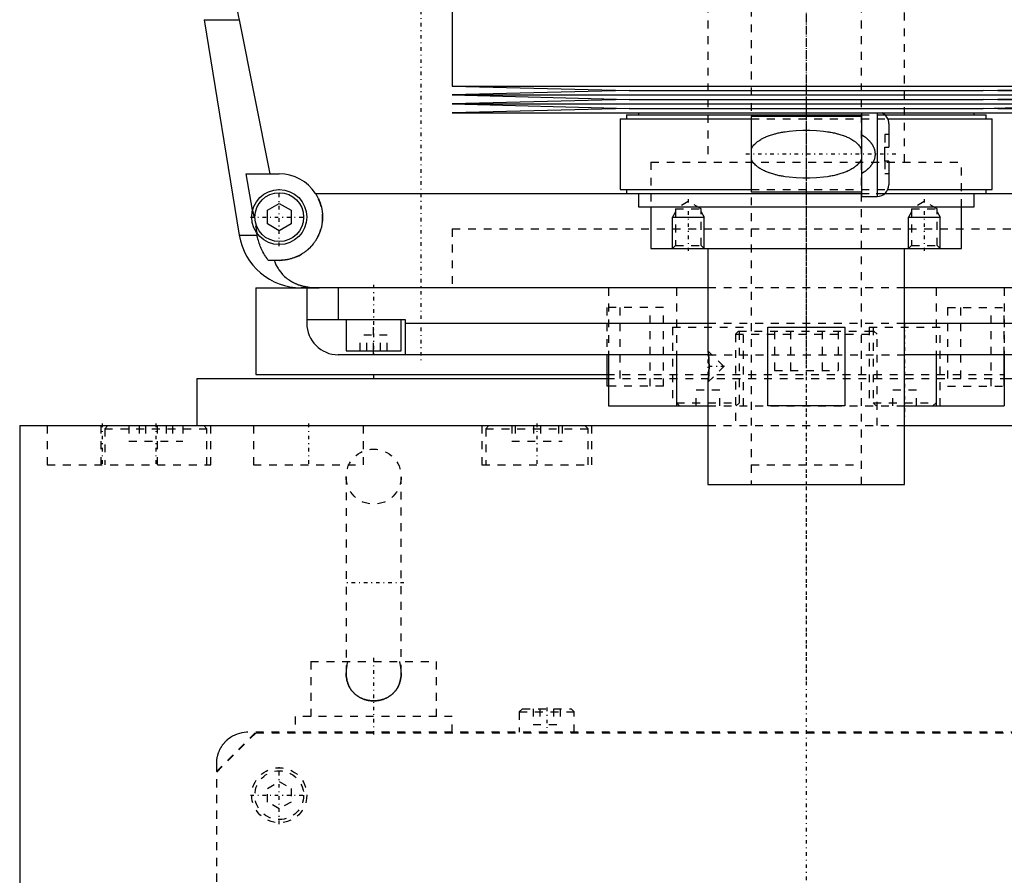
# Model space of a CAD drawing. Extents: x -120 to 120, y -1 to 900.
# Tile 2 of 9: x -100 to 25, y 306 to 415. Entities that reach past the tile are written whole.
import ezdxf

# ---------------------------------------------------------------- set-up
doc = ezdxf.new("R2010")
doc.units = 0
doc.linetypes.add('CENTER', pattern=[1.5, 0.45, -0.5, 0.05, -0.5])
doc.linetypes.add('DASHED', pattern=[2, 1, -1])
for name, color, linetype in [('AM_0', 7, 'CONTINUOUS'), ('AM_10', 7, 'CONTINUOUS'), ('AM_3', 7, 'DASHED'), ('AM_7', 7, 'CENTER')]:
    doc.layers.add(name, color=color, linetype=linetype)

msp = doc.modelspace()

# ---------------------------------------------------------------- linework, layer by layer
at = {"layer": 'AM_0', "color": 7, "linetype": 'CONTINUOUS'}
for p, q in [((-45, 422.75), (-45, 406.17)), ((-76.54, 414.6), (-72.1, 387.22)), ((-76.54, 414.6), (-72.1, 414.6)), ((-72.1, 414.6), (-68.19, 395)), ((-45, 406.17), (-22.5, 405.6)), ((-45, 406.17), (45, 406.17)), ((-22.5, 405.6), (-45, 405.03)), ((-22.5, 405.6), (22.5, 405.6)), ((22.5, 405.6), (45, 406.17)), ((45, 405.03), (22.5, 405.6)), ((-45, 405.03), (-22.5, 404.46)), ((-45, 405.03), (45, 405.03)), ((-22.5, 404.46), (-45, 403.89)), ((-22.5, 404.46), (22.5, 404.46)), ((22.5, 404.46), (45, 405.03)), ((45, 403.89), (22.5, 404.46)), ((-45, 403.89), (-22.5, 403.32)), ((-45, 403.89), (45, 403.89)), ((-22.5, 403.32), (-45, 402.75)), ((-22.5, 403.32), (22.5, 403.32)), ((22.5, 403.32), (45, 403.89)), ((45, 402.75), (22.5, 403.32)), ((-45, 402.75), (45, 402.75)), ((-23.65, 402), (-23.65, 393)), ((-23.65, 402), (-7, 402)), ((-22.85, 402.5), (-22.85, 402)), ((-22.85, 402.5), (7, 402.5)), ((-21.35, 402.75), (-21.35, 402.5)), ((7, 402.3), (-7, 402.3)), ((-7, 402.3), (-7, 392.7)), ((7, 402.75), (7, 392.12)), ((9, 402.75), (9, 392.12)), ((9.99, 402.5), (22.85, 402.5)), ((10.36, 402), (23.65, 402)), ((21.35, 402.5), (21.35, 402.75)), ((22.85, 402), (22.85, 402.5)), ((23.65, 393), (23.65, 402)), ((10.5, 401.37), (10.5, 398.4)), ((10, 396.6), (10, 398.4)), ((10, 398.4), (10.5, 398.4)), ((10.5, 396.6), (10, 396.6)), ((10.5, 396.6), (10.5, 393.62)), ((-71.21, 395), (-67, 395)), ((-70.39, 390.38), (-71.21, 395)), ((-62.39, 392.5), (-9.13, 392.5)), ((-23.65, 393), (-7, 393)), ((-22.85, 393), (-22.85, 392.5)), ((-22.85, 392.5), (7.01, 392.5)), ((-21.35, 392.5), (-21.35, 390.8)), ((-7, 392.7), (7, 392.7)), ((7, 392.12), (9, 392.12)), ((9.99, 392.5), (22.85, 392.5)), ((10.36, 393), (23.65, 393)), ((21.35, 390.8), (21.35, 392.5)), ((21.35, 392.5), (62.39, 392.5)), ((22.85, 392.5), (22.85, 393)), ((-68.5, 390.37), (-67, 391.23)), ((-67, 391.23), (-65.5, 390.37)), ((-21.35, 390.8), (21.35, 390.8)), ((-19.75, 390.8), (-19.75, 385.5)), ((19.75, 385.5), (19.75, 390.8)), ((-68.5, 388.63), (-68.5, 390.37)), ((-65.5, 390.37), (-65.5, 388.63)), ((-67, 387.77), (-68.5, 388.63)), ((-65.5, 388.63), (-67, 387.77)), ((-72.1, 387.22), (-69.82, 387.22)), ((-69.82, 387.22), (-69.87, 387.5)), ((-19.75, 385.5), (19.75, 385.5)), ((-12.5, 385.5), (-12.5, 372.5)), ((12.5, 355.5), (12.5, 385.5)), ((-67, 384), (-68.39, 384)), ((-70, 380.5), (-70, 369.5)), ((-70, 380.5), (-63.57, 380.5)), ((-12.5, 380.5), (-64.2, 380.5)), ((-63.5, 380.5), (-63.5, 376)), ((-59.5, 380.5), (-59.5, 376.5)), ((64.2, 380.5), (12.5, 380.5)), ((-63.5, 376.5), (-51, 376.5)), ((-58.5, 376.5), (-58.5, 372.5)), ((-51.5, 372.5), (-51.5, 376.5)), ((-51, 376.5), (-51, 372)), ((-51, 376), (-12.5, 376)), ((12.5, 376), (51, 376)), ((-4.9, 375.5), (4.9, 375.5)), ((-4.9, 365.5), (-4.9, 375.5)), ((4.9, 375.5), (4.9, 365.5)), ((-12.44, 372), (-59.5, 372)), ((-58.5, 372.5), (-51.5, 372.5)), ((-55, 372), (-55, 372.5)), ((-25.37, 372), (-25.37, 368)), ((-25.16, 372), (-25.16, 365.5)), ((-16.5, 372), (-16.5, 365.5)), ((-12.49, 372.46), (-12.5, 372.5)), ((-12.48, 372.34), (-12.49, 372.41)), ((-12.44, 372.02), (-12.45, 372.14)), ((59.5, 372), (12.5, 372)), ((16.5, 372), (16.5, 365.5)), ((25.16, 372), (25.16, 365.5)), ((25.16, 368), (25.16, 372)), ((-70, 369.5), (-25.39, 369.5)), ((-55, 369.5), (-55, 369)), ((-77.5, 369), (-77.5, 363)), ((-77.5, 369), (-25.37, 369)), ((-12.5, 368.5), (-12.49, 368.54)), ((-12.5, 368.5), (-12.5, 355.5)), ((-12.49, 368.58), (-12.47, 368.71)), ((-12.45, 368.86), (-12.44, 368.98)), ((25.16, 369), (77.5, 369)), ((-25.16, 368), (-25.37, 368)), ((-25.16, 365.5), (-12.5, 365.5)), ((4.9, 365.5), (-4.9, 365.5)), ((12.5, 365.5), (25.16, 365.5)), ((-100, 363), (-100, 25)), ((-100, 363), (-12.51, 363)), ((12.51, 363), (100, 363)), ((-12.5, 355.5), (12.5, 355.5))]:
    msp.add_line(p, q, dxfattribs=at)
for points in [[(-72.97, 426.46, 0), (-72.99, 426.13, 0), (-73.01, 425.49, 0), (-73.02, 424.84, 0), (-73.02, 424.53, 0), (-73.02, 424.21, 0), (-73.02, 423.57, 0), (-73, 422.93, 0), (-72.98, 422.28, 0), (-72.96, 421.63, 0), (-72.92, 420.97, 0), (-72.9, 420.64, 0), (-72.87, 420.31, 0), (-72.82, 419.65, 0), (-72.75, 418.98, 0), (-72.68, 418.31, 0), (-72.59, 417.64, 0), (-72.5, 416.96, 0), (-72.45, 416.62, 0), (-72.4, 416.29, 0), (-72.29, 415.61, 0), (-72.17, 414.94, 0), (-72.1, 414.6, 0)], [(-62.39, 392.5, 0), (-62.36, 392.45, 0), (-62.3, 392.35, 0), (-62.24, 392.26, 0), (-62.21, 392.21, 0), (-62.18, 392.16, 0), (-62.13, 392.05, 0), (-62.08, 391.95, 0), (-62.03, 391.85, 0), (-61.98, 391.74, 0), (-61.93, 391.64, 0), (-61.91, 391.59, 0), (-61.89, 391.53, 0), (-61.85, 391.43, 0), (-61.81, 391.32, 0), (-61.77, 391.21, 0), (-61.74, 391.1, 0), (-61.71, 390.99, 0), (-61.69, 390.94, 0), (-61.68, 390.88, 0), (-61.65, 390.77, 0), (-61.62, 390.66, 0), (-61.61, 390.61, 0), (-61.6, 390.55, 0), (-61.58, 390.44, 0), (-61.56, 390.34, 0), (-61.56, 390.28, 0), (-61.55, 390.23, 0), (-61.53, 390.12, 0), (-61.52, 390.01, 0), (-61.51, 389.9, 0), (-61.51, 389.79, 0), (-61.5, 389.69, 0), (-61.5, 389.63, 0), (-61.5, 389.58, 0), (-61.5, 389.48, 0), (-61.5, 389.37, 0), (-61.5, 389.27, 0), (-61.51, 389.16, 0), (-61.52, 389.05, 0), (-61.52, 389, 0), (-61.53, 388.95, 0), (-61.54, 388.84, 0), (-61.55, 388.74, 0), (-61.57, 388.63, 0), (-61.59, 388.53, 0), (-61.61, 388.42, 0), (-61.62, 388.37, 0), (-61.63, 388.31, 0), (-61.65, 388.21, 0), (-61.68, 388.1, 0), (-61.71, 388, 0), (-61.74, 387.9, 0), (-61.77, 387.79, 0), (-61.79, 387.74, 0), (-61.81, 387.69, 0), (-61.84, 387.59, 0), (-61.88, 387.49, 0), (-61.92, 387.39, 0), (-61.96, 387.29, 0), (-62.01, 387.19, 0), (-62.03, 387.14, 0), (-62.05, 387.1, 0), (-62.1, 387, 0), (-62.15, 386.9, 0), (-62.18, 386.86, 0), (-62.2, 386.81, 0), (-62.26, 386.72, 0), (-62.31, 386.63, 0), (-62.34, 386.58, 0), (-62.37, 386.54, 0), (-62.43, 386.45, 0), (-62.49, 386.36, 0), (-62.55, 386.27, 0), (-62.61, 386.19, 0), (-62.67, 386.1, 0), (-62.71, 386.06, 0), (-62.74, 386.02, 0), (-62.81, 385.94, 0), (-62.87, 385.86, 0), (-62.94, 385.79, 0), (-63.01, 385.71, 0), (-63.09, 385.64, 0), (-63.12, 385.6, 0), (-63.16, 385.56, 0), (-63.23, 385.49, 0), (-63.31, 385.42, 0), (-63.38, 385.36, 0), (-63.46, 385.29, 0), (-63.55, 385.22, 0), (-63.59, 385.19, 0), (-63.63, 385.15, 0), (-63.71, 385.09, 0), (-63.8, 385.03, 0), (-63.89, 384.96, 0), (-63.98, 384.9, 0), (-64.07, 384.85, 0), (-64.12, 384.82, 0), (-64.16, 384.79, 0), (-64.26, 384.73, 0), (-64.36, 384.68, 0), (-64.45, 384.63, 0), (-64.55, 384.57, 0), (-64.65, 384.53, 0), (-64.7, 384.5, 0), (-64.76, 384.48, 0), (-64.86, 384.43, 0), (-64.96, 384.39, 0), (-65.02, 384.37, 0), (-65.07, 384.35, 0), (-65.17, 384.31, 0), (-65.28, 384.28, 0), (-65.34, 384.26, 0), (-65.39, 384.24, 0), (-65.5, 384.21, 0), (-65.61, 384.18, 0), (-65.72, 384.15, 0), (-65.83, 384.13, 0), (-65.94, 384.1, 0), (-66, 384.09, 0), (-66.05, 384.08, 0), (-66.16, 384.06, 0), (-66.27, 384.05, 0), (-66.39, 384.03, 0), (-66.5, 384.02, 0), (-66.61, 384.01, 0), (-66.67, 384.01, 0), (-66.72, 384.01, 0), (-66.83, 384, 0), (-66.94, 384, 0), (-67, 384, 0)], [(-68.39, 384, 0), (-68.45, 384.08, 0), (-68.56, 384.23, 0), (-68.67, 384.39, 0), (-68.72, 384.47, 0), (-68.77, 384.55, 0), (-68.88, 384.72, 0), (-68.98, 384.89, 0), (-69.07, 385.07, 0), (-69.17, 385.25, 0), (-69.26, 385.43, 0), (-69.3, 385.53, 0), (-69.34, 385.62, 0), (-69.42, 385.81, 0), (-69.49, 385.99, 0), (-69.55, 386.17, 0), (-69.61, 386.35, 0), (-69.66, 386.54, 0), (-69.69, 386.63, 0), (-69.71, 386.73, 0), (-69.76, 386.92, 0), (-69.8, 387.12, 0), (-69.82, 387.22, 0)], [(-67.64, 384, 0), (-67.57, 383.81, 0), (-67.42, 383.45, 0), (-67.24, 383.11, 0), (-67.14, 382.95, 0), (-67.04, 382.79, 0), (-66.82, 382.49, 0), (-66.59, 382.22, 0), (-66.32, 381.96, 0), (-66.16, 381.81, 0), (-66.11, 381.77, 0), (-66.07, 381.73, 0), (-66.04, 381.71, 0), (-66.02, 381.69, 0), (-65.97, 381.66, 0), (-65.92, 381.62, 0), (-65.87, 381.58, 0), (-65.81, 381.55, 0), (-65.76, 381.51, 0), (-65.73, 381.49, 0), (-65.71, 381.47, 0), (-65.65, 381.44, 0), (-65.6, 381.4, 0), (-65.57, 381.39, 0), (-65.54, 381.37, 0), (-65.49, 381.34, 0), (-65.43, 381.31, 0), (-65.4, 381.29, 0), (-65.38, 381.27, 0), (-65.32, 381.24, 0), (-65.26, 381.21, 0), (-65.2, 381.18, 0), (-65.14, 381.15, 0), (-65.08, 381.12, 0), (-65.05, 381.11, 0), (-65.02, 381.09, 0), (-64.96, 381.07, 0), (-64.9, 381.04, 0), (-64.83, 381.01, 0), (-64.77, 380.99, 0), (-64.71, 380.96, 0), (-64.68, 380.95, 0), (-64.64, 380.94, 0), (-64.58, 380.91, 0), (-64.52, 380.89, 0), (-64.45, 380.87, 0), (-64.39, 380.85, 0), (-64.32, 380.83, 0), (-64.29, 380.82, 0), (-64.25, 380.81, 0), (-64.19, 380.79, 0), (-64.12, 380.77, 0), (-64.05, 380.75, 0), (-63.98, 380.73, 0), (-63.92, 380.72, 0), (-63.88, 380.71, 0), (-63.85, 380.7, 0), (-63.78, 380.69, 0), (-63.71, 380.67, 0), (-63.64, 380.66, 0), (-63.57, 380.64, 0), (-63.5, 380.63, 0), (-63.46, 380.62, 0), (-63.43, 380.62, 0), (-63.36, 380.61, 0), (-63.28, 380.59, 0), (-63.25, 380.59, 0), (-63.21, 380.58, 0), (-63.14, 380.57, 0), (-63.07, 380.57, 0), (-63.03, 380.56, 0), (-62.99, 380.56, 0), (-62.92, 380.55, 0), (-62.85, 380.54, 0), (-62.77, 380.54, 0), (-62.7, 380.53, 0), (-62.63, 380.52, 0), (-62.59, 380.52, 0), (-62.55, 380.52, 0), (-62.48, 380.51, 0), (-62.41, 380.51, 0), (-62.15, 380.5, 0), (-61.92, 380.5, 0)], [(-12.5, 372.5, 0), (-12.5, 372.5, 0), (-12.5, 372.5, 0), (-12.5, 372.49, 0), (-12.5, 372.49, 0), (-12.5, 372.49, 0), (-12.5, 372.48, 0), (-12.5, 372.47, 0), (-12.49, 372.46, 0), (-12.49, 372.45, 0), (-12.49, 372.44, 0), (-12.49, 372.43, 0), (-12.49, 372.42, 0), (-12.49, 372.4, 0), (-12.48, 372.38, 0), (-12.48, 372.36, 0), (-12.48, 372.34, 0), (-12.48, 372.31, 0), (-12.47, 372.3, 0), (-12.47, 372.29, 0), (-12.47, 372.26, 0), (-12.47, 372.23, 0), (-12.46, 372.22, 0), (-12.46, 372.2, 0), (-12.46, 372.17, 0), (-12.45, 372.13, 0), (-12.45, 372.12, 0), (-12.45, 372.1, 0), (-12.45, 372.06, 0), (-12.44, 372.03, 0), (-12.44, 371.99, 0), (-12.43, 371.95, 0), (-12.43, 371.91, 0), (-12.43, 371.89, 0), (-12.43, 371.87, 0), (-12.42, 371.83, 0), (-12.42, 371.79, 0), (-12.41, 371.74, 0), (-12.41, 371.7, 0), (-12.41, 371.65, 0), (-12.41, 371.63, 0), (-12.4, 371.6, 0), (-12.4, 371.56, 0), (-12.4, 371.51, 0), (-12.39, 371.46, 0), (-12.39, 371.4, 0), (-12.39, 371.35, 0), (-12.38, 371.33, 0), (-12.38, 371.3, 0), (-12.38, 371.25, 0), (-12.38, 371.19, 0), (-12.38, 371.14, 0), (-12.37, 371.08, 0), (-12.37, 371.03, 0), (-12.37, 371, 0), (-12.37, 370.97, 0), (-12.37, 370.91, 0), (-12.37, 370.86, 0), (-12.36, 370.8, 0), (-12.36, 370.75, 0), (-12.36, 370.69, 0), (-12.36, 370.66, 0), (-12.36, 370.64, 0), (-12.36, 370.58, 0), (-12.36, 370.53, 0), (-12.36, 370.5, 0), (-12.36, 370.47, 0), (-12.36, 370.42, 0), (-12.36, 370.36, 0), (-12.36, 370.34, 0), (-12.36, 370.31, 0), (-12.36, 370.25, 0), (-12.36, 370.2, 0), (-12.37, 370.14, 0), (-12.37, 370.08, 0), (-12.37, 370.03, 0), (-12.37, 370, 0), (-12.37, 369.97, 0), (-12.37, 369.92, 0), (-12.38, 369.86, 0), (-12.38, 369.81, 0), (-12.38, 369.75, 0), (-12.38, 369.7, 0), (-12.38, 369.67, 0), (-12.39, 369.65, 0), (-12.39, 369.59, 0), (-12.39, 369.54, 0), (-12.4, 369.49, 0), (-12.4, 369.44, 0), (-12.4, 369.39, 0), (-12.41, 369.37, 0), (-12.41, 369.35, 0), (-12.41, 369.3, 0), (-12.41, 369.26, 0), (-12.42, 369.21, 0), (-12.42, 369.17, 0), (-12.43, 369.13, 0), (-12.43, 369.11, 0), (-12.43, 369.09, 0), (-12.43, 369.05, 0), (-12.44, 369.01, 0), (-12.44, 368.97, 0), (-12.45, 368.94, 0), (-12.45, 368.9, 0), (-12.45, 368.88, 0), (-12.45, 368.87, 0), (-12.46, 368.83, 0), (-12.46, 368.8, 0), (-12.46, 368.78, 0), (-12.47, 368.77, 0), (-12.47, 368.74, 0), (-12.47, 368.71, 0), (-12.47, 368.7, 0), (-12.48, 368.69, 0), (-12.48, 368.66, 0), (-12.48, 368.64, 0), (-12.48, 368.62, 0), (-12.49, 368.6, 0), (-12.49, 368.58, 0), (-12.49, 368.57, 0), (-12.49, 368.56, 0), (-12.49, 368.55, 0), (-12.49, 368.54, 0), (-12.5, 368.53, 0), (-12.5, 368.52, 0), (-12.5, 368.51, 0), (-12.5, 368.51, 0), (-12.5, 368.51, 0), (-12.5, 368.5, 0), (-12.5, 368.5, 0), (-12.5, 368.5, 0)]]:
    msp.add_polyline3d(points, dxfattribs=at)
for radius in [3.5, 3.1]:
    msp.add_circle((-67, 389.5), radius, dxfattribs=at)
for centre, radius, start, end in [((9, 401.37), 1.5, 0, 66.4435), ((-67, 389.5), 5.5, 33.0557, 90), ((9, 393.62), 1.5, 270, 0), ((-64.2, 388.5), 8, 189.225, 270), ((-59.5, 376), 4, 180, 270)]:
    msp.add_arc(centre, radius, start, end, dxfattribs=at)
at = {"layer": 'AM_10', "color": 7, "linetype": 'CONTINUOUS'}
for p, q in [((-16.62, 390.16), (-17, 389.5)), ((-17, 385.5), (-17, 389.5)), ((-17, 389.5), (-13, 389.5)), ((-13.38, 390.16), (-13, 389.5)), ((-13, 385.5), (-13, 389.5)), ((13.38, 390.16), (13, 389.5)), ((13, 385.5), (13, 389.5)), ((13, 389.5), (17, 389.5)), ((16.62, 390.16), (17, 389.5)), ((17, 385.5), (17, 389.5))]:
    msp.add_line(p, q, dxfattribs=at)
at = {"layer": 'AM_3', "color": 6, "linetype": 'DASHED'}
for p, q in [((-7, 874), (-7, 355.5)), ((7, 355.5), (7, 874)), ((-12.5, 858.5), (-12.5, 396.5)), ((12.5, 396.5), (12.5, 858.5)), ((-7, 402), (10.36, 402)), ((7, 402.5), (9.99, 402.5)), ((10, 400), (10, 398.4)), ((10.5, 400), (10, 400)), ((-19.75, 396.5), (19.75, 396.5)), ((-19.75, 396.5), (-19.75, 390.8)), ((-19.75, 396.5), (0, 396.5)), ((10, 396.6), (10, 395)), ((19.75, 390.8), (19.75, 396.5)), ((10.5, 395), (10, 395)), ((-9.13, 392.5), (21.35, 392.5)), ((-7, 393), (10.36, 393)), ((7.01, 392.5), (9.99, 392.5)), ((-15, 391.5), (-16.62, 390.56)), ((-16.62, 390.56), (-16.62, 385.88)), ((-16.62, 390.56), (-13.38, 390.56)), ((-13.38, 390.56), (-15, 391.5)), ((-13.38, 385.88), (-13.38, 390.56)), ((15, 391.5), (13.38, 390.56)), ((13.38, 390.56), (13.38, 385.88)), ((13.38, 390.56), (16.62, 390.56)), ((16.62, 390.56), (15, 391.5)), ((16.62, 385.88), (16.62, 390.56)), ((-70.39, 390.38), (-69.87, 387.5)), ((-45, 388), (-45, 380.5)), ((-45, 388), (45, 388)), ((-45, 388), (-45, 380.5)), ((-45, 388), (45, 388)), ((-16.62, 385.88), (-17, 385.5)), ((-16.62, 385.88), (-13.38, 385.88)), ((-13, 385.5), (-13.38, 385.88)), ((13.38, 385.88), (13, 385.5)), ((13.38, 385.88), (16.62, 385.88)), ((17, 385.5), (16.62, 385.88)), ((-63.57, 380.5), (-61.92, 380.5)), ((-25.16, 380.5), (-25.16, 372)), ((-16.5, 380.5), (-16.5, 372)), ((12.5, 380.5), (-12.5, 380.5)), ((16.5, 380.5), (16.5, 372)), ((25.16, 380.5), (25.16, 372)), ((-25.37, 378), (-25.37, 372)), ((-18.16, 378), (-25.37, 378)), ((-23.71, 378), (-23.71, 368)), ((-19.83, 368), (-19.83, 378)), ((-18.16, 368), (-18.16, 378)), ((17.95, 378), (17.95, 368)), ((17.95, 378), (25.16, 378)), ((19.62, 378), (19.62, 368)), ((23.5, 368), (23.5, 378)), ((25.16, 372), (25.16, 378)), ((-55, 372.5), (-55, 376.5)), ((-12.5, 376), (12.5, 376)), ((-56.73, 372.5), (-56.73, 374.5)), ((-53.27, 374.5), (-56.73, 374.5)), ((-55.87, 372.5), (-55.87, 374.5)), ((-54.13, 372.5), (-54.13, 374.5)), ((-53.27, 372.5), (-53.27, 374.5)), ((-17, 375.5), (-17, 365.5)), ((-17, 375.5), (-8, 375.5)), ((-8.6, 375), (-9, 374.6)), ((-9, 374.6), (-9, 363)), ((-9, 374.6), (9, 374.6)), ((-8.6, 375), (8.6, 375)), ((-8.5, 365.9), (-8.5, 375.5)), ((-8, 365.5), (-8, 375.5)), ((-4.04, 375), (-4.04, 370)), ((-2.02, 375), (-2.02, 370)), ((2.02, 375), (2.02, 370)), ((4.04, 375), (4.04, 370)), ((8, 375.5), (8, 365.5)), ((8, 375.5), (17, 375.5)), ((8.5, 375.5), (8.5, 365.9)), ((9, 374.6), (8.6, 375)), ((9, 363), (9, 374.6)), ((17, 365.5), (17, 375.5)), ((-10.5, 370.5), (-12.5, 372.5)), ((-12.49, 372.41), (-12.49, 372.46)), ((-12.45, 372.14), (-12.48, 372.34)), ((-12.44, 372), (12.5, 372)), ((-25.39, 369.5), (25.18, 369.5)), ((-12.5, 368.5), (-10.5, 370.5)), ((-4.04, 370), (4.04, 370)), ((-25.37, 369), (25.16, 369)), ((-12.49, 368.54), (-12.49, 368.58)), ((-12.47, 368.71), (-12.45, 368.86)), ((-18.16, 368), (-25.16, 368)), ((-14, 365.5), (-14, 367.5)), ((-11, 367.5), (-14, 367.5)), ((-11, 365.5), (-11, 367.5)), ((11, 365.5), (11, 367.5)), ((14, 367.5), (11, 367.5)), ((14, 365.5), (14, 367.5)), ((17.95, 368), (25.16, 368)), ((-16.5, 365.9), (-16.1, 365.5)), ((-16.5, 365.9), (-8.5, 365.9)), ((-8.9, 365.5), (-8.5, 365.9)), ((8.5, 365.9), (8.9, 365.5)), ((8.5, 365.9), (16.5, 365.9)), ((16.1, 365.5), (16.5, 365.9)), ((-12.5, 365.5), (12.5, 365.5)), ((-96.5, 363), (-96.5, 358)), ((-89.69, 363), (-89.69, 358)), ((-88.79, 363), (-89.19, 362.6)), ((-89.19, 362.6), (-89.19, 358)), ((-89.19, 362.6), (-76.19, 362.6)), ((-86.12, 363), (-86.12, 361)), ((-84.8, 363), (-84.8, 361)), ((-84.01, 363), (-84.01, 361)), ((-82.5, 358), (-82.5, 363)), ((-81.36, 363), (-81.36, 361)), ((-80.58, 363), (-80.58, 361)), ((-79.25, 363), (-79.25, 361)), ((-76.19, 362.6), (-76.59, 363)), ((-76.19, 358), (-76.19, 362.6)), ((-75.69, 358), (-75.69, 363)), ((-70.29, 363), (-70.29, 358)), ((-56.29, 358), (-56.29, 363)), ((-41.25, 363), (-41.25, 358)), ((-40.35, 363), (-40.75, 362.6)), ((-40.75, 362.6), (-40.75, 358)), ((-40.75, 362.6), (-27.75, 362.6)), ((-37.45, 363), (-37.45, 361)), ((-37, 363), (-37, 361)), ((-34.7, 363), (-34.7, 361)), ((-33.8, 363), (-33.8, 361)), ((-31.5, 363), (-31.5, 361)), ((-31.05, 363), (-31.05, 361)), ((-27.75, 362.6), (-28.15, 363)), ((-27.75, 358), (-27.75, 362.6)), ((-27.25, 358), (-27.25, 363)), ((-12.51, 363), (12.51, 363)), ((-86.12, 361), (-79.25, 361)), ((-37.45, 361), (-31.05, 361)), ((-96.5, 358), (-75.69, 358)), ((-70.29, 358), (-56.29, 358)), ((-41.25, 358), (-27.25, 358)), ((-7, 358), (7, 358)), ((-58.5, 356.5), (-58.5, 331.58)), ((-51.5, 331.58), (-51.5, 356.5)), ((-63, 333), (-63, 326)), ((-63, 333), (-47, 333)), ((-47, 326), (-47, 333)), ((-36.1, 327), (-36.5, 326.6)), ((-36.1, 327), (-29.9, 327)), ((-34.73, 327), (-34.73, 325)), ((-33.87, 327), (-33.87, 325)), ((-32.13, 327), (-32.13, 325)), ((-31.27, 327), (-31.27, 325)), ((-29.5, 326.6), (-29.9, 327)), ((-45, 326), (-65, 326)), ((-65, 326), (-65, 324)), ((-45, 324), (-45, 326)), ((-36.5, 326.6), (-36.5, 324)), ((-36.5, 326.6), (-29.5, 326.6)), ((-29.5, 324), (-29.5, 326.6)), ((-34.73, 325), (-31.27, 325)), ((-75, 319), (-70, 324)), ((-74.95, 318.95), (-69.95, 323.95)), ((71, 324), (-71, 324)), ((-69.95, 323.95), (69.95, 323.95)), ((-75, 320), (-75, 8)), ((-74.95, 13.05), (-74.95, 318.95)), ((-68.5, 316.87), (-67, 317.73)), ((-68.5, 315.13), (-68.5, 316.87)), ((-67, 317.73), (-65.5, 316.87)), ((-65.5, 316.87), (-65.5, 315.13)), ((-67, 314.27), (-68.5, 315.13)), ((-65.5, 315.13), (-67, 314.27))]:
    msp.add_line(p, q, dxfattribs=at)
for points in [[(-7, 398.12, 0), (-7, 398.13, 0), (-6.99, 398.15, 0), (-6.98, 398.18, 0), (-6.97, 398.19, 0), (-6.96, 398.2, 0), (-6.95, 398.22, 0), (-6.94, 398.24, 0), (-6.93, 398.27, 0), (-6.92, 398.29, 0), (-6.91, 398.31, 0), (-6.9, 398.32, 0), (-6.9, 398.33, 0), (-6.88, 398.35, 0), (-6.87, 398.37, 0), (-6.82, 398.45, 0), (-6.78, 398.51, 0), (-6.74, 398.57, 0), (-6.65, 398.68, 0), (-6.55, 398.78, 0), (-6.45, 398.88, 0), (-6.35, 398.97, 0), (-6.25, 399.06, 0), (-6.19, 399.1, 0), (-6.14, 399.14, 0), (-6.03, 399.22, 0), (-5.91, 399.3, 0), (-5.8, 399.37, 0), (-5.68, 399.44, 0), (-5.56, 399.5, 0), (-5.5, 399.53, 0), (-5.44, 399.56, 0), (-5.32, 399.62, 0), (-5.19, 399.68, 0), (-5.13, 399.71, 0), (-5.06, 399.73, 0), (-4.94, 399.79, 0), (-4.81, 399.84, 0), (-4.74, 399.86, 0), (-4.67, 399.88, 0), (-4.54, 399.93, 0), (-4.41, 399.97, 0), (-4.27, 400.01, 0), (-4.13, 400.05, 0), (-3.99, 400.09, 0), (-3.92, 400.11, 0), (-3.85, 400.13, 0), (-3.71, 400.16, 0), (-3.57, 400.2, 0), (-3.43, 400.23, 0), (-3.28, 400.26, 0), (-3.14, 400.29, 0), (-3.07, 400.3, 0), (-2.99, 400.31, 0), (-2.85, 400.34, 0), (-2.7, 400.36, 0), (-2.19, 400.43, 0), (-1.3, 400.51, 0), (-0.43, 400.55, 0), (0, 400.56, 0), (0.43, 400.55, 0), (1.3, 400.51, 0), (2.19, 400.43, 0), (2.7, 400.36, 0), (2.85, 400.34, 0), (2.99, 400.31, 0), (3.07, 400.3, 0), (3.14, 400.29, 0), (3.28, 400.26, 0), (3.43, 400.23, 0), (3.57, 400.2, 0), (3.71, 400.16, 0), (3.85, 400.13, 0), (3.92, 400.11, 0), (3.99, 400.09, 0), (4.13, 400.05, 0), (4.27, 400.01, 0), (4.41, 399.97, 0), (4.54, 399.93, 0), (4.67, 399.88, 0), (4.74, 399.86, 0), (4.81, 399.84, 0), (4.94, 399.79, 0), (5.06, 399.73, 0), (5.13, 399.71, 0), (5.19, 399.68, 0), (5.32, 399.62, 0), (5.44, 399.56, 0), (5.5, 399.53, 0), (5.56, 399.5, 0), (5.68, 399.44, 0), (5.8, 399.37, 0), (5.91, 399.3, 0), (6.03, 399.22, 0), (6.14, 399.14, 0), (6.19, 399.1, 0), (6.25, 399.06, 0), (6.35, 398.97, 0), (6.45, 398.88, 0), (6.55, 398.78, 0), (6.65, 398.68, 0), (6.74, 398.57, 0), (6.78, 398.51, 0), (6.82, 398.45, 0), (6.87, 398.37, 0), (6.88, 398.35, 0), (6.9, 398.33, 0), (6.9, 398.32, 0), (6.91, 398.31, 0), (6.92, 398.29, 0), (6.93, 398.27, 0), (6.94, 398.24, 0), (6.95, 398.22, 0), (6.96, 398.2, 0), (6.97, 398.19, 0), (6.98, 398.18, 0), (6.99, 398.15, 0), (7, 398.13, 0), (7, 398.12, 0)], [(7, 400, 0), (7.15, 399.9, 0), (7.33, 399.79, 0), (7.38, 399.75, 0), (7.42, 399.72, 0), (7.45, 399.7, 0), (7.47, 399.68, 0), (7.52, 399.65, 0), (7.57, 399.61, 0), (7.61, 399.57, 0), (7.66, 399.54, 0), (7.7, 399.5, 0), (7.72, 399.48, 0), (7.75, 399.46, 0), (7.79, 399.42, 0), (7.83, 399.38, 0), (7.85, 399.36, 0), (7.88, 399.34, 0), (7.92, 399.3, 0), (7.96, 399.26, 0), (7.98, 399.24, 0), (8, 399.22, 0), (8.04, 399.18, 0), (8.07, 399.13, 0), (8.11, 399.09, 0), (8.15, 399.05, 0), (8.18, 399, 0), (8.2, 398.98, 0), (8.22, 398.96, 0), (8.25, 398.91, 0), (8.28, 398.87, 0), (8.32, 398.82, 0), (8.35, 398.77, 0), (8.38, 398.72, 0), (8.39, 398.7, 0), (8.41, 398.67, 0), (8.44, 398.62, 0), (8.47, 398.57, 0), (8.5, 398.51, 0), (8.52, 398.46, 0), (8.55, 398.4, 0), (8.56, 398.38, 0), (8.57, 398.35, 0), (8.59, 398.29, 0), (8.61, 398.23, 0), (8.63, 398.18, 0), (8.65, 398.12, 0), (8.67, 398.06, 0), (8.68, 398.03, 0), (8.68, 398, 0), (8.7, 397.94, 0), (8.71, 397.88, 0), (8.72, 397.82, 0), (8.73, 397.76, 0), (8.73, 397.7, 0), (8.73, 397.67, 0), (8.74, 397.65, 0), (8.74, 397.59, 0), (8.74, 397.53, 0), (8.74, 397.5, 0), (8.74, 397.47, 0), (8.74, 397.41, 0), (8.74, 397.35, 0), (8.73, 397.33, 0), (8.73, 397.3, 0), (8.73, 397.24, 0), (8.72, 397.18, 0), (8.71, 397.12, 0), (8.7, 397.06, 0), (8.68, 397, 0), (8.68, 396.97, 0), (8.67, 396.94, 0), (8.65, 396.88, 0), (8.63, 396.82, 0), (8.61, 396.77, 0), (8.59, 396.71, 0), (8.57, 396.65, 0), (8.56, 396.62, 0), (8.55, 396.6, 0), (8.52, 396.54, 0), (8.5, 396.49, 0), (8.47, 396.43, 0), (8.44, 396.38, 0), (8.41, 396.33, 0), (8.39, 396.3, 0), (8.38, 396.28, 0), (8.35, 396.23, 0), (8.32, 396.18, 0), (8.28, 396.13, 0), (8.25, 396.09, 0), (8.22, 396.04, 0), (8.2, 396.02, 0), (8.18, 396, 0), (8.15, 395.95, 0), (8.11, 395.91, 0), (8.07, 395.87, 0), (8.04, 395.82, 0), (8, 395.78, 0), (7.98, 395.76, 0), (7.96, 395.74, 0), (7.92, 395.7, 0), (7.88, 395.66, 0), (7.85, 395.64, 0), (7.83, 395.62, 0), (7.79, 395.58, 0), (7.75, 395.54, 0), (7.72, 395.52, 0), (7.7, 395.5, 0), (7.66, 395.46, 0), (7.61, 395.43, 0), (7.57, 395.39, 0), (7.52, 395.35, 0), (7.47, 395.32, 0), (7.45, 395.3, 0), (7.42, 395.28, 0), (7.38, 395.25, 0), (7.33, 395.21, 0), (7.15, 395.1, 0), (7, 395, 0)], [(7, 396.88, 0), (7, 396.87, 0), (6.99, 396.85, 0), (6.98, 396.82, 0), (6.97, 396.81, 0), (6.96, 396.8, 0), (6.95, 396.78, 0), (6.94, 396.76, 0), (6.93, 396.73, 0), (6.92, 396.71, 0), (6.91, 396.69, 0), (6.9, 396.68, 0), (6.9, 396.67, 0), (6.88, 396.65, 0), (6.87, 396.63, 0), (6.82, 396.55, 0), (6.78, 396.49, 0), (6.74, 396.43, 0), (6.65, 396.32, 0), (6.55, 396.22, 0), (6.45, 396.12, 0), (6.35, 396.03, 0), (6.25, 395.94, 0), (6.19, 395.9, 0), (6.14, 395.86, 0), (6.03, 395.78, 0), (5.91, 395.7, 0), (5.8, 395.63, 0), (5.68, 395.56, 0), (5.56, 395.5, 0), (5.5, 395.47, 0), (5.44, 395.44, 0), (5.32, 395.38, 0), (5.19, 395.32, 0), (5.13, 395.29, 0), (5.06, 395.27, 0), (4.94, 395.21, 0), (4.81, 395.16, 0), (4.74, 395.14, 0), (4.67, 395.12, 0), (4.54, 395.07, 0), (4.41, 395.03, 0), (4.27, 394.99, 0), (4.13, 394.95, 0), (3.99, 394.91, 0), (3.92, 394.89, 0), (3.85, 394.87, 0), (3.71, 394.84, 0), (3.57, 394.8, 0), (3.43, 394.77, 0), (3.28, 394.74, 0), (3.14, 394.71, 0), (3.07, 394.7, 0), (2.99, 394.69, 0), (2.85, 394.66, 0), (2.7, 394.64, 0), (2.19, 394.57, 0), (1.3, 394.49, 0), (0.43, 394.45, 0), (0, 394.44, 0), (-0.43, 394.45, 0), (-1.3, 394.49, 0), (-2.19, 394.57, 0), (-2.7, 394.64, 0), (-2.85, 394.66, 0), (-2.99, 394.69, 0), (-3.07, 394.7, 0), (-3.14, 394.71, 0), (-3.28, 394.74, 0), (-3.43, 394.77, 0), (-3.57, 394.8, 0), (-3.71, 394.84, 0), (-3.85, 394.87, 0), (-3.92, 394.89, 0), (-3.99, 394.91, 0), (-4.13, 394.95, 0), (-4.27, 394.99, 0), (-4.41, 395.03, 0), (-4.54, 395.07, 0), (-4.67, 395.12, 0), (-4.74, 395.14, 0), (-4.81, 395.16, 0), (-4.94, 395.21, 0), (-5.06, 395.27, 0), (-5.13, 395.29, 0), (-5.19, 395.32, 0), (-5.32, 395.38, 0), (-5.44, 395.44, 0), (-5.5, 395.47, 0), (-5.56, 395.5, 0), (-5.68, 395.56, 0), (-5.8, 395.63, 0), (-5.91, 395.7, 0), (-6.03, 395.78, 0), (-6.14, 395.86, 0), (-6.19, 395.9, 0), (-6.25, 395.94, 0), (-6.35, 396.03, 0), (-6.45, 396.12, 0), (-6.55, 396.22, 0), (-6.65, 396.32, 0), (-6.74, 396.43, 0), (-6.78, 396.49, 0), (-6.82, 396.55, 0), (-6.87, 396.63, 0), (-6.88, 396.65, 0), (-6.9, 396.67, 0), (-6.9, 396.68, 0), (-6.91, 396.69, 0), (-6.92, 396.71, 0), (-6.93, 396.73, 0), (-6.94, 396.76, 0), (-6.95, 396.78, 0), (-6.96, 396.8, 0), (-6.97, 396.81, 0), (-6.98, 396.82, 0), (-6.99, 396.85, 0), (-7, 396.87, 0), (-7, 396.88, 0)], [(-12.44, 368.98, 0), (-12.44, 368.99, 0), (-12.44, 369.01, 0), (-12.44, 369.03, 0), (-12.44, 369.04, 0), (-12.43, 369.05, 0), (-12.43, 369.07, 0), (-12.43, 369.1, 0), (-12.43, 369.12, 0), (-12.43, 369.14, 0), (-12.42, 369.17, 0), (-12.42, 369.18, 0), (-12.42, 369.19, 0), (-12.42, 369.21, 0), (-12.42, 369.24, 0), (-12.41, 369.26, 0), (-12.41, 369.29, 0), (-12.41, 369.31, 0), (-12.41, 369.33, 0), (-12.41, 369.34, 0), (-12.41, 369.37, 0), (-12.4, 369.39, 0), (-12.4, 369.41, 0), (-12.4, 369.42, 0), (-12.4, 369.45, 0), (-12.4, 369.48, 0), (-12.4, 369.49, 0), (-12.4, 369.5, 0), (-12.39, 369.53, 0), (-12.39, 369.56, 0), (-12.39, 369.59, 0), (-12.39, 369.62, 0), (-12.39, 369.65, 0), (-12.39, 369.66, 0), (-12.38, 369.68, 0), (-12.38, 369.71, 0), (-12.38, 369.74, 0), (-12.38, 369.77, 0), (-12.38, 369.8, 0), (-12.38, 369.83, 0), (-12.38, 369.85, 0), (-12.38, 369.86, 0), (-12.37, 369.89, 0), (-12.37, 369.92, 0), (-12.37, 369.95, 0), (-12.37, 369.99, 0), (-12.37, 370.02, 0), (-12.37, 370.03, 0), (-12.37, 370.05, 0), (-12.37, 370.08, 0), (-12.37, 370.11, 0), (-12.37, 370.14, 0), (-12.36, 370.17, 0), (-12.36, 370.21, 0), (-12.36, 370.22, 0), (-12.36, 370.24, 0), (-12.36, 370.27, 0), (-12.36, 370.3, 0), (-12.36, 370.33, 0), (-12.36, 370.36, 0), (-12.36, 370.39, 0), (-12.36, 370.41, 0), (-12.36, 370.42, 0), (-12.36, 370.45, 0), (-12.36, 370.48, 0), (-12.36, 370.5, 0), (-12.36, 370.51, 0), (-12.36, 370.55, 0), (-12.36, 370.58, 0), (-12.36, 370.59, 0), (-12.36, 370.61, 0), (-12.36, 370.64, 0), (-12.36, 370.67, 0), (-12.36, 370.7, 0), (-12.36, 370.73, 0), (-12.36, 370.76, 0), (-12.36, 370.78, 0), (-12.36, 370.79, 0), (-12.36, 370.83, 0), (-12.37, 370.86, 0), (-12.37, 370.89, 0), (-12.37, 370.92, 0), (-12.37, 370.95, 0), (-12.37, 370.97, 0), (-12.37, 370.98, 0), (-12.37, 371.01, 0), (-12.37, 371.05, 0), (-12.37, 371.08, 0), (-12.37, 371.11, 0), (-12.38, 371.14, 0), (-12.38, 371.15, 0), (-12.38, 371.17, 0), (-12.38, 371.2, 0), (-12.38, 371.23, 0), (-12.38, 371.26, 0), (-12.38, 371.29, 0), (-12.38, 371.32, 0), (-12.39, 371.34, 0), (-12.39, 371.35, 0), (-12.39, 371.38, 0), (-12.39, 371.41, 0), (-12.39, 371.44, 0), (-12.39, 371.47, 0), (-12.4, 371.5, 0), (-12.4, 371.51, 0), (-12.4, 371.52, 0), (-12.4, 371.55, 0), (-12.4, 371.58, 0), (-12.4, 371.59, 0), (-12.4, 371.61, 0), (-12.41, 371.63, 0), (-12.41, 371.66, 0), (-12.41, 371.67, 0), (-12.41, 371.69, 0), (-12.41, 371.71, 0), (-12.41, 371.74, 0), (-12.42, 371.76, 0), (-12.42, 371.79, 0), (-12.42, 371.81, 0), (-12.42, 371.82, 0), (-12.42, 371.83, 0), (-12.43, 371.86, 0), (-12.43, 371.88, 0), (-12.43, 371.9, 0), (-12.43, 371.92, 0), (-12.43, 371.95, 0), (-12.44, 371.96, 0), (-12.44, 371.97, 0), (-12.44, 371.99, 0), (-12.44, 372.01, 0), (-12.44, 372.02, 0)], [(-58.31, 333, 0), (-58.32, 332.96, 0), (-58.34, 332.88, 0), (-58.36, 332.81, 0), (-58.37, 332.77, 0), (-58.38, 332.73, 0), (-58.39, 332.65, 0), (-58.41, 332.57, 0), (-58.42, 332.49, 0), (-58.43, 332.41, 0), (-58.44, 332.33, 0), (-58.45, 332.29, 0), (-58.46, 332.26, 0), (-58.46, 332.18, 0), (-58.47, 332.1, 0), (-58.48, 332.02, 0), (-58.49, 331.94, 0), (-58.49, 331.86, 0), (-58.49, 331.82, 0), (-58.5, 331.78, 0), (-58.5, 331.7, 0), (-58.5, 331.62, 0), (-58.5, 331.58, 0)], [(-51.5, 331.58, 0), (-51.5, 331.62, 0), (-51.5, 331.7, 0), (-51.5, 331.78, 0), (-51.51, 331.82, 0), (-51.51, 331.86, 0), (-51.51, 331.94, 0), (-51.52, 332.02, 0), (-51.53, 332.1, 0), (-51.54, 332.18, 0), (-51.54, 332.26, 0), (-51.55, 332.29, 0), (-51.56, 332.33, 0), (-51.57, 332.41, 0), (-51.58, 332.49, 0), (-51.59, 332.57, 0), (-51.61, 332.65, 0), (-51.62, 332.73, 0), (-51.63, 332.77, 0), (-51.64, 332.81, 0), (-51.66, 332.88, 0), (-51.68, 332.96, 0), (-51.69, 333, 0)], [(-58.5, 331.58, 0), (-58.5, 331.52, 0), (-58.5, 331.42, 0), (-58.49, 331.31, 0), (-58.49, 331.26, 0), (-58.49, 331.2, 0), (-58.48, 331.1, 0), (-58.46, 330.99, 0), (-58.45, 330.89, 0), (-58.43, 330.79, 0), (-58.41, 330.68, 0), (-58.4, 330.63, 0), (-58.39, 330.58, 0), (-58.36, 330.48, 0), (-58.33, 330.38, 0), (-58.3, 330.28, 0), (-58.27, 330.19, 0), (-58.23, 330.09, 0), (-58.21, 330.04, 0), (-58.19, 329.99, 0), (-58.15, 329.9, 0), (-58.1, 329.8, 0), (-58.08, 329.76, 0), (-58.06, 329.71, 0), (-58.01, 329.62, 0), (-57.95, 329.54, 0), (-57.92, 329.49, 0), (-57.9, 329.45, 0), (-57.84, 329.37, 0), (-57.77, 329.28, 0), (-57.71, 329.21, 0), (-57.64, 329.13, 0), (-57.57, 329.05, 0), (-57.54, 329.02, 0), (-57.5, 328.98, 0), (-57.43, 328.91, 0), (-57.35, 328.84, 0), (-57.27, 328.77, 0), (-57.19, 328.71, 0), (-57.11, 328.65, 0), (-57.07, 328.62, 0), (-57.03, 328.59, 0), (-56.94, 328.54, 0), (-56.85, 328.48, 0), (-56.76, 328.43, 0), (-56.67, 328.39, 0), (-56.58, 328.34, 0), (-56.53, 328.32, 0), (-56.48, 328.3, 0), (-56.38, 328.26, 0), (-56.29, 328.22, 0), (-56.19, 328.19, 0), (-56.09, 328.16, 0), (-55.99, 328.13, 0), (-55.94, 328.12, 0), (-55.89, 328.1, 0), (-55.78, 328.08, 0), (-55.68, 328.06, 0), (-55.58, 328.04, 0), (-55.47, 328.03, 0), (-55.37, 328.02, 0), (-55.32, 328.01, 0), (-55.26, 328.01, 0), (-55.16, 328, 0), (-55.05, 328, 0), (-55, 328, 0), (-54.95, 328, 0), (-54.84, 328, 0), (-54.74, 328.01, 0), (-54.68, 328.01, 0), (-54.63, 328.02, 0), (-54.53, 328.03, 0), (-54.42, 328.04, 0), (-54.32, 328.06, 0), (-54.22, 328.08, 0), (-54.11, 328.1, 0), (-54.06, 328.12, 0), (-54.01, 328.13, 0), (-53.91, 328.16, 0), (-53.81, 328.19, 0), (-53.71, 328.22, 0), (-53.62, 328.26, 0), (-53.52, 328.3, 0), (-53.47, 328.32, 0), (-53.43, 328.34, 0), (-53.33, 328.39, 0), (-53.24, 328.43, 0), (-53.15, 328.48, 0), (-53.06, 328.54, 0), (-52.98, 328.59, 0), (-52.93, 328.62, 0), (-52.89, 328.65, 0), (-52.81, 328.71, 0), (-52.73, 328.77, 0), (-52.65, 328.84, 0), (-52.57, 328.91, 0), (-52.5, 328.98, 0), (-52.46, 329.02, 0), (-52.43, 329.05, 0), (-52.36, 329.13, 0), (-52.29, 329.2, 0), (-52.23, 329.28, 0), (-52.16, 329.37, 0), (-52.11, 329.45, 0), (-52.08, 329.49, 0), (-52.05, 329.53, 0), (-52, 329.62, 0), (-51.94, 329.71, 0), (-51.92, 329.76, 0), (-51.9, 329.8, 0), (-51.85, 329.9, 0), (-51.81, 329.99, 0), (-51.79, 330.04, 0), (-51.77, 330.09, 0), (-51.73, 330.18, 0), (-51.7, 330.28, 0), (-51.67, 330.38, 0), (-51.64, 330.48, 0), (-51.61, 330.58, 0), (-51.6, 330.63, 0), (-51.59, 330.68, 0), (-51.57, 330.79, 0), (-51.55, 330.89, 0), (-51.54, 330.99, 0), (-51.52, 331.1, 0), (-51.51, 331.21, 0), (-51.51, 331.26, 0), (-51.51, 331.31, 0), (-51.5, 331.42, 0), (-51.5, 331.52, 0), (-51.5, 331.58, 0)], [(-51.5, 331.58, 0), (-51.5, 331.52, 0), (-51.5, 331.42, 0), (-51.51, 331.31, 0), (-51.51, 331.26, 0), (-51.51, 331.2, 0), (-51.52, 331.1, 0), (-51.54, 330.99, 0), (-51.55, 330.89, 0), (-51.57, 330.79, 0), (-51.59, 330.68, 0), (-51.6, 330.63, 0), (-51.61, 330.58, 0), (-51.64, 330.48, 0), (-51.67, 330.38, 0), (-51.7, 330.28, 0), (-51.73, 330.19, 0), (-51.77, 330.09, 0), (-51.79, 330.04, 0), (-51.81, 329.99, 0), (-51.85, 329.9, 0), (-51.9, 329.8, 0), (-51.92, 329.76, 0), (-51.94, 329.71, 0), (-51.99, 329.62, 0), (-52.05, 329.54, 0), (-52.08, 329.49, 0), (-52.1, 329.45, 0), (-52.16, 329.37, 0), (-52.23, 329.28, 0), (-52.29, 329.21, 0), (-52.36, 329.13, 0), (-52.43, 329.05, 0), (-52.46, 329.02, 0), (-52.5, 328.98, 0), (-52.57, 328.91, 0), (-52.65, 328.84, 0), (-52.73, 328.77, 0), (-52.81, 328.71, 0), (-52.89, 328.65, 0), (-52.93, 328.62, 0), (-52.97, 328.59, 0), (-53.06, 328.54, 0), (-53.15, 328.48, 0), (-53.24, 328.43, 0), (-53.33, 328.39, 0), (-53.42, 328.34, 0), (-53.47, 328.32, 0), (-53.52, 328.3, 0), (-53.62, 328.26, 0), (-53.71, 328.22, 0), (-53.81, 328.19, 0), (-53.91, 328.16, 0), (-54.01, 328.13, 0), (-54.06, 328.12, 0), (-54.11, 328.1, 0), (-54.22, 328.08, 0), (-54.32, 328.06, 0), (-54.42, 328.04, 0), (-54.53, 328.03, 0), (-54.63, 328.02, 0), (-54.68, 328.01, 0), (-54.74, 328.01, 0), (-54.84, 328, 0), (-54.95, 328, 0), (-55, 328, 0), (-55.05, 328, 0), (-55.16, 328, 0), (-55.26, 328.01, 0), (-55.32, 328.01, 0), (-55.37, 328.02, 0), (-55.47, 328.03, 0), (-55.58, 328.04, 0), (-55.68, 328.06, 0), (-55.78, 328.08, 0), (-55.89, 328.1, 0), (-55.94, 328.12, 0), (-55.99, 328.13, 0), (-56.09, 328.16, 0), (-56.19, 328.19, 0), (-56.29, 328.22, 0), (-56.38, 328.26, 0), (-56.48, 328.3, 0), (-56.53, 328.32, 0), (-56.57, 328.34, 0), (-56.67, 328.39, 0), (-56.76, 328.43, 0), (-56.85, 328.48, 0), (-56.94, 328.54, 0), (-57.02, 328.59, 0), (-57.07, 328.62, 0), (-57.11, 328.65, 0), (-57.19, 328.71, 0), (-57.27, 328.77, 0), (-57.35, 328.84, 0), (-57.43, 328.91, 0), (-57.5, 328.98, 0), (-57.54, 329.02, 0), (-57.57, 329.05, 0), (-57.64, 329.13, 0), (-57.71, 329.2, 0), (-57.77, 329.28, 0), (-57.84, 329.37, 0), (-57.89, 329.45, 0), (-57.92, 329.49, 0), (-57.95, 329.53, 0), (-58, 329.62, 0), (-58.06, 329.71, 0), (-58.08, 329.76, 0), (-58.1, 329.8, 0), (-58.15, 329.9, 0), (-58.19, 329.99, 0), (-58.21, 330.04, 0), (-58.23, 330.09, 0), (-58.27, 330.18, 0), (-58.3, 330.28, 0), (-58.33, 330.38, 0), (-58.36, 330.48, 0), (-58.39, 330.58, 0), (-58.4, 330.63, 0), (-58.41, 330.68, 0), (-58.43, 330.79, 0), (-58.45, 330.89, 0), (-58.46, 330.99, 0), (-58.48, 331.1, 0), (-58.49, 331.21, 0), (-58.49, 331.26, 0), (-58.49, 331.31, 0), (-58.5, 331.42, 0), (-58.5, 331.52, 0), (-58.5, 331.58, 0)], [(-71, 324, 0), (-71.15, 324, 0), (-71.45, 323.98, 0), (-71.75, 323.93, 0), (-71.9, 323.9, 0), (-72.05, 323.86, 0), (-72.35, 323.76, 0), (-72.65, 323.64, 0), (-72.94, 323.5, 0), (-73.21, 323.33, 0), (-73.48, 323.14, 0), (-73.61, 323.03, 0), (-73.63, 323.01, 0), (-73.67, 322.98, 0), (-73.71, 322.94, 0), (-73.73, 322.92, 0), (-73.75, 322.9, 0), (-73.79, 322.86, 0), (-73.83, 322.83, 0), (-73.87, 322.79, 0), (-73.91, 322.75, 0), (-73.95, 322.7, 0), (-73.97, 322.68, 0), (-73.99, 322.66, 0), (-74.02, 322.62, 0), (-74.06, 322.58, 0), (-74.1, 322.53, 0), (-74.13, 322.49, 0), (-74.17, 322.44, 0), (-74.19, 322.42, 0), (-74.2, 322.4, 0), (-74.24, 322.35, 0), (-74.27, 322.3, 0), (-74.31, 322.25, 0), (-74.34, 322.2, 0), (-74.38, 322.14, 0), (-74.39, 322.12, 0), (-74.41, 322.09, 0), (-74.44, 322.04, 0), (-74.47, 321.98, 0), (-74.51, 321.93, 0), (-74.54, 321.87, 0), (-74.57, 321.81, 0), (-74.58, 321.78, 0), (-74.59, 321.75, 0), (-74.62, 321.69, 0), (-74.65, 321.63, 0), (-74.68, 321.57, 0), (-74.7, 321.51, 0), (-74.73, 321.45, 0), (-74.74, 321.42, 0), (-74.75, 321.39, 0), (-74.77, 321.32, 0), (-74.8, 321.26, 0), (-74.81, 321.23, 0), (-74.82, 321.19, 0), (-74.84, 321.13, 0), (-74.86, 321.06, 0), (-74.87, 321.03, 0), (-74.87, 321, 0), (-74.89, 320.93, 0), (-74.91, 320.86, 0), (-74.92, 320.79, 0), (-74.93, 320.73, 0), (-74.95, 320.66, 0), (-74.95, 320.62, 0), (-74.96, 320.59, 0), (-74.97, 320.52, 0), (-74.97, 320.45, 0), (-74.98, 320.38, 0), (-74.99, 320.31, 0), (-74.99, 320.24, 0), (-74.99, 320.21, 0), (-75, 320.17, 0), (-75, 320.1, 0), (-75, 320.03, 0), (-75, 320, 0)]]:
    msp.add_polyline3d(points, dxfattribs=at)
for centre, radius in [((-55, 356.5), 3.5), ((-67, 316), 3.5), ((-67, 316), 3.1)]:
    msp.add_circle(centre, radius, dxfattribs=at)
msp.add_arc((-67, 389.5), 5.5, 270, 33.0557, dxfattribs=at)
at = {"layer": 'AM_7', "color": 4, "linetype": 'CENTER'}
for p, q in [((0, 899.92), (0, 329.57)), ((0, 700.5), (0, 370.5)), ((-49, 470), (-49, 371)), ((0, 424.35), (0, 389.2)), ((0, 406.4), (0, 1.6)), ((11.37, 397.5), (-7.88, 397.5)), ((-67, 385.82), (-67, 393.18)), ((-15, 391.8), (-15, 385.2)), ((15, 391.8), (15, 385.2)), ((-70.67, 389.5), (-63.33, 389.5)), ((0, 388.38), (0, 380.12)), ((-55, 380.9), (-55, 372.1)), ((-12.5, 376.05), (-12.5, 363.95)), ((12.5, 376.05), (12.5, 363.95)), ((-10.4, 370.5), (-12.6, 370.5)), ((-89.5, 363.25), (-89.5, 357.75)), ((-82.69, 363.25), (-82.69, 357.75)), ((-63.29, 363.25), (-63.29, 357.75)), ((-34.25, 363.25), (-34.25, 357.75)), ((-51.15, 343), (-58.85, 343)), ((-55, 333.45), (-55, 323.55)), ((-33, 327.15), (-33, 323.85)), ((-67, 312.32), (-67, 319.68)), ((-70.67, 316), (-63.33, 316))]:
    msp.add_line(p, q, dxfattribs=at)

doc.saveas('drawing.dxf')
